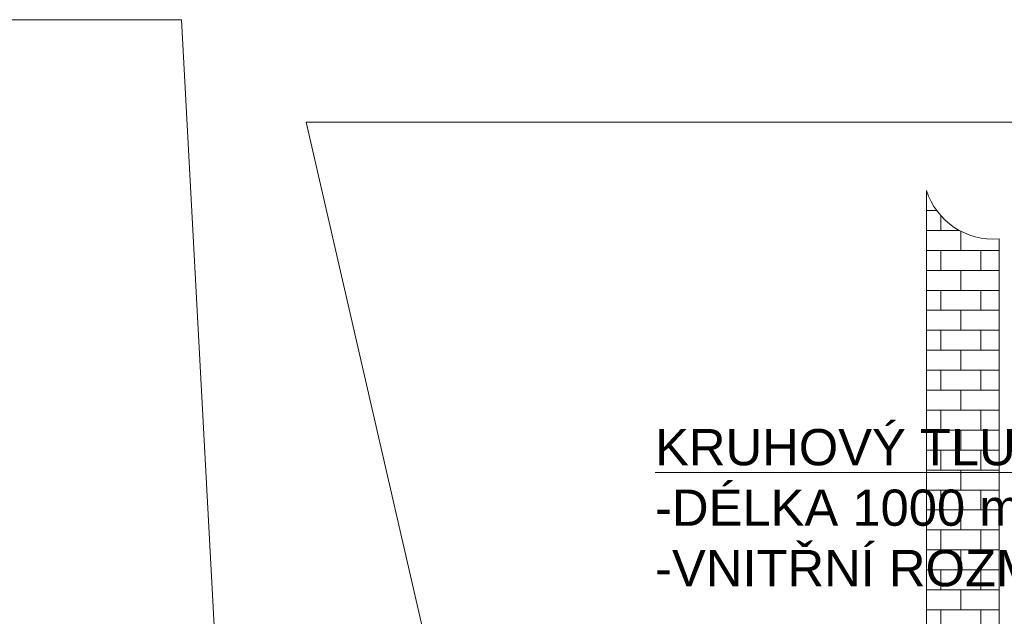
# Model space of a CAD drawing. Header units: millimetres. Extents: x 918337 to 1269480, y -257156 to -67477.
# Tile 61 of 114: x 1151995 to 1156063, y -219971 to -217504. Entities that reach past the tile are written whole.
import ezdxf

# ---------------------------------------------------------------- set-up
doc = ezdxf.new("R2010")
doc.units = ezdxf.units.MM
doc.layers.get('0').update_dxf_attribs({"color": 8, "lineweight": 9})
doc.layers.add('1VZT - LEGENDY', color=7, linetype='Continuous', lineweight=13)
doc.styles.get("Standard").update_dxf_attribs({"font": 'arial.ttf'})

msp = doc.modelspace()

# ---------------------------------------------------------------- hatches: boundary and pattern name
at = {"ltscale": 0.1}
h = msp.add_hatch(dxfattribs=at)
h.set_pattern_fill('BRICK', color=256, scale=13)
h.set_pattern_definition([(0, (121532.456, -85387.46), (0, 82.55), []), (90, (121532.46, -85387.46), (-165.1, 1e-14), [82.55, -82.55]), (90, (121615, -85387.46), (-165.1, 1e-14), [-82.55, 82.55])])
h.paths.add_polyline_path([(1150631.8, -221024.8), (1150631.8, -218290.1), (1150431.8, -218290.1), (1150431.8, -221024.8)])
h.paths.add_polyline_path([(1152931.8, -223257.9), (1152931.8, -224107), (1152931.8, -224227), (1153131.8, -224227), (1153131.8, -224133.2), (1153131.8, -223257.9)])
h.paths.add_polyline_path([(1156041.5, -220038.1), (1156041.5, -218409.9, -0.351247), (1155741.5, -218209.7), (1155741.5, -220038.1)])
h.paths.add_polyline_path([(1154567.7, -220042), (1157678.4, -220042), (1157678.4, -219157.2), (1154567.7, -219157.2)], flags=9)

# ---------------------------------------------------------------- linework, layer by layer
for p, q in [((1155741.5, -220949.3), (1155741.5, -218209.7)), ((1156041.5, -224227), (1156041.5, -218409.9))]:
    msp.add_line(p, q, dxfattribs=at)
msp.add_arc((1156016.4, -218122.6), 288.4, 197.5785, 274.9931, dxfattribs=at)
at = {"layer": '1VZT - LEGENDY', "ltscale": 0.1}
for p, q in [((1149486.5, -217503.8), (1152663.1, -217503.8)), ((1152663.1, -217503.8), (1152840, -220775.1)), ((1153178.9, -217927.9), (1159520.6, -217927.9)), ((1153178.9, -217927.9), (1153955.7, -221308.3))]:
    msp.add_line(p, q, dxfattribs=at)

# ---------------------------------------------------------------- texts
at = {"layer": '1VZT - LEGENDY', "lineweight": 5, "insert": (1154620.5, -219196.5), "char_height": 150, "attachment_point": 1}
msp.add_mtext_dynamic_manual_height_columns('{\\LKRUHOVÝ TLUMIČ HLUKU\\P}-DÉLKA 1000 mm\\P-VNITŘNÍ ROZMĚR  %%C 315 mm,', width=7941.607, gutter_width=12.5, heights=[0], dxfattribs=at)

doc.saveas('drawing.dxf')
